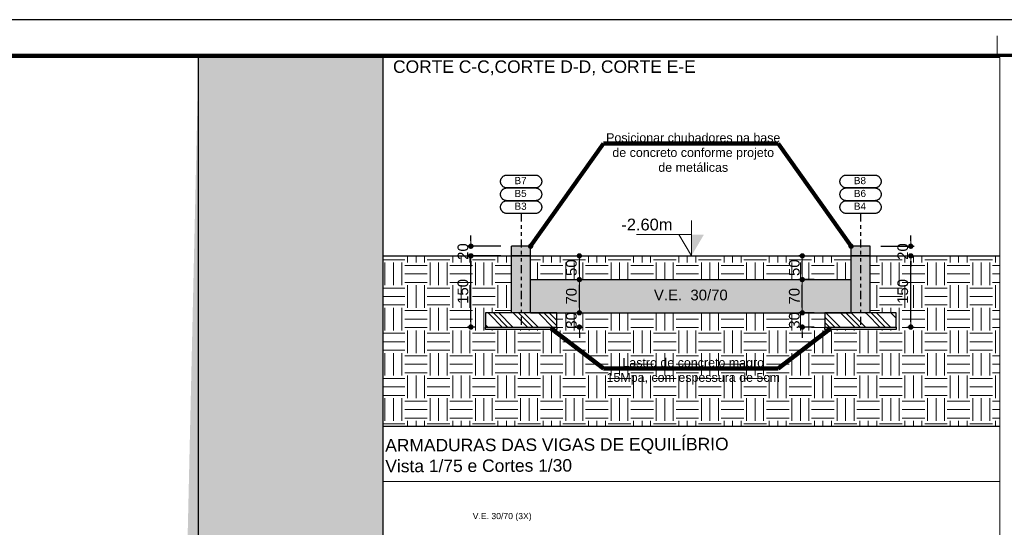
# Model space of a CAD drawing. Header units: millimetres. Extents: x 83 to 471, y -739 to 93.
# Tile 151 of 185: x 167 to 195, y -107 to -93. Entities that reach past the tile are written whole.
import ezdxf
from ezdxf.enums import TextEntityAlignment as Align

# ---------------------------------------------------------------- set-up
doc = ezdxf.new("R2010")
doc.units = ezdxf.units.MM
doc.linetypes.add('CYPE_RAYAPUNTOPUNTO', pattern=[0.45, 0.225, -0.075, 0, -0.075, 0, -0.075])
for name, color, linetype, lineweight in [('.', 7, 'Continuous', 5), ('__MAGNUS.Cota', 30, 'Continuous', 9), ('__MAGNUS.Margem', 7, 'Continuous', 70), ('__MAGNUS.Selo', 7, 'Continuous', 30), ('CORTE - RAMPA', 7, 'Continuous', 0), ('CORTE_COTAS_DAS_PLANTAS', 7, 'Continuous', 9), ('COTAS', 250, 'Continuous', 5), ('ELE_REF_NOME_PORTICO', 7, 'Continuous', 9), ('FUN_COTAS', 7, 'Continuous', 0), ('PECA_COMPLETA', 7, 'Continuous', 0), ('SAP_DIMENSION_Y_ARM', 7, 'Continuous', 0)]:
    doc.layers.add(name, color=color, linetype=linetype, lineweight=lineweight)
doc.layers.add('PGCR_Arq_TEXTO', color=7, linetype='Continuous')
doc.layers.add('PILAR_MORRE', color=60, linetype='Continuous')
doc.styles.add('Arial', font='arial.ttf')
doc.styles.add('Arial Narrow', font='ARIALN.TTF')
doc.dimstyles.new('Copy of UM_75.000000', dxfattribs={"dimtxt": 0.3, "dimasz": 0.15, "dimexe": 0.1, "dimexo": 0.3, "dimgap": 0.07, "dimtad": 1, "dimdec": 0, "dimlfac": 75, "dimzin": 0, "dimdsep": 46, "dimtxsty": 'Arial', "dimblk": 'DOT', "dimcen": 0.09, "dimdle": 0.1, "dimclrd": 30, "dimclre": 30, "dimclrt": 7, "dimadec": 1, "dimazin": 2, "dimtfac": 1, "dimtdec": 0, "dimtofl": 0, "dimtmove": 0, "dimatfit": 3, "dimldrblk": 'DOT', "dimfxl": 1, "dimtolj": 1, "dimarcsym": 0})

# ---------------------------------------------------------------- blocks, each defined once
blk = doc.blocks.new('*U1868')
at = {"layer": '__MAGNUS.Margem', "lineweight": 9}
blk.add_line((-657.92, 828.72), (183.08, 828.72), dxfattribs=at)
at = {"layer": '__MAGNUS.Margem', "linetype": 'Continuous', "lineweight": 9}
blk.add_line((-1.92, 824.21), (-1.92, 818.72), dxfattribs=at)
at = {"layer": '__MAGNUS.Margem', "linetype": 'Continuous'}
blk.add_line((-632.92, 818.72), (173.08, 818.72), dxfattribs=at)
at = {"layer": '__MAGNUS.Selo', "style": 'Arial Narrow', "width": 1}
for tag, height, p in [('PROPRIETÁRIO', 3.4, (17.21, 48.91)), ('EDIFICAÇÃORESIDENCIAL', 3.4, (17.21, 40.61)), ('ESTRUTURAL', 3.4, (17.8, 20.69)), ('ANTEPROJETO', 2.43, (111.69, 13.5)), ('ARQ01/01', 5.5, (139.44, 9.5)), ('INDICADA', 2.43, (111.53, 8))]:
    blk.add_attdef(tag, text='', height=height, dxfattribs=at).set_placement(p, align=Align.MIDDLE_LEFT)
at = {"layer": '__MAGNUS.Selo', "lineweight": 30, "flags": 104}
for tag, p in [('ENDEREÇODAOBRA', (17.21, 33.54)), ('ENDEREÇODAOBRA', (17.21, 27.87)), ('TÍTULO', (17.21, 10.8))]:
    blk.add_attdef(tag, text='', height=3.4, dxfattribs=at).set_placement(p, align=Align.MIDDLE_LEFT)
blk = doc.blocks.new('SAP')
at = {"layer": '.'}
h = blk.add_hatch(dxfattribs=at)
h.set_pattern_fill('GOST_GROUND', color=256, scale=0.05)
h.set_pattern_definition([(45, (-172.0091, 106.64935), (0.7071068, 0), [1]), (45, (-171.8591, 106.64935), (0.7071068, 0), [1]), (45, (-171.7091, 106.64935), (0.7071068, 0), [1])])
h.paths.add_polyline_path([(2, 1), (1.6, 1), (1.6, 0), (2, 0), (2, 1)], is_closed=False)
h.paths.add_polyline_path([(1.6, -1), (2, -1), (2, 0), (1.6, 0), (1.6, -1)], is_closed=False)
at = {"layer": 'PILAR_MORRE'}
h = blk.add_hatch(color=256, dxfattribs=at)
h.dxf.hatch_style = 1
h.paths.add_polyline_path([(-0.27, 0.267), (-0.27, 0), (0, 0), (0, 0.267), (-0.27, 0.267)], is_closed=False)
h.paths.add_polyline_path([(1.6, 0.267), (0, 0.267), (0, 0), (1.6, 0), (1.6, 0.267)], is_closed=False)
h.paths.add_polyline_path([(0, 0), (0, -0.267), (1.6, -0.267), (1.6, 0), (0, 0)], is_closed=False)
h.paths.add_polyline_path([(-0.27, 0), (-0.27, -0.267), (0, -0.267), (0, 0), (-0.27, 0)], is_closed=False)
for p, q in [((1.6, 1), (1.6, -1)), ((2, 1), (2.067, 1)), ((2.067, 1), (2.067, -1)), ((1.6, 0.267), (-0.27, 0.267)), ((-0.27, 0.267), (-0.27, -0.267)), ((0, 0.267), (0, -0.267)), ((1.6, -0.267), (-0.27, -0.267)), ((2.067, -1), (2, -1))]:
    blk.add_line(p, q)
blk.add_lwpolyline([(1.6, -1), (2, -1), (2, 1), (1.6, 1)])
blk = doc.blocks.new('_DOT')
at = {"layer": '__MAGNUS.Cota', "linetype": 'ByBlock'}
blk.add_line((-0.5, 0), (-1, 0), dxfattribs=at)
at = {"layer": '__MAGNUS.Cota', "linetype": 'ByBlock', "const_width": 0.5}
blk.add_lwpolyline([(-0.25, 0, 1), (0.25, 0, 1)], format="xyb", close=True, dxfattribs=at)
blk = doc.blocks.new('*D716')
at = {"layer": 'COTAS', "color": 30, "lineweight": -2}
for p, q in [((179.771, -99.585), (179.56, -99.585)), ((179.66, -101.435), (179.66, -99.735)), ((179.771, -101.585), (179.56, -101.585))]:
    blk.add_line(p, q, dxfattribs=at)
at = {"layer": 'Defpoints', "color": 0}
for p in [(179.66, -99.585), (180.071, -99.585), (180.071, -101.585)]:
    blk.add_point(p, dxfattribs=at)
at = {"layer": 'COTAS', "color": 30, "linetype": 'ByBlock', "lineweight": -2, "xscale": 0.15, "yscale": 0.15, "zscale": 0.15}
for p, rotation in [((179.66, -99.585), 90), ((179.66, -101.585), 270)]:
    blk.add_blockref('_DOT', p, dxfattribs=dict(at, rotation=rotation))
at = {"layer": 'COTAS', "color": 7, "insert": (179.437, -100.585), "char_height": 0.3, "attachment_point": 5, "rotation": 90, "style": 'Arial'}
blk.add_mtext('\\A1;150', dxfattribs=at)
blk = doc.blocks.new('*D717')
at = {"layer": 'COTAS', "color": 30, "lineweight": -2}
for p, q in [((179.66, -99.165), (179.66, -99.015)), ((180.504, -99.315), (179.56, -99.315)), ((180.504, -99.585), (179.56, -99.585)), ((179.66, -99.735), (179.66, -99.885))]:
    blk.add_line(p, q, dxfattribs=at)
at = {"layer": 'Defpoints', "color": 0}
for p in [(180.804, -99.315), (179.66, -99.585), (180.804, -99.585)]:
    blk.add_point(p, dxfattribs=at)
at = {"layer": 'COTAS', "color": 30, "linetype": 'ByBlock', "lineweight": -2, "xscale": 0.15, "yscale": 0.15, "zscale": 0.15}
for p, rotation in [((179.66, -99.315), 270), ((179.66, -99.585), 90)]:
    blk.add_blockref('_DOT', p, dxfattribs=dict(at, rotation=rotation))
at = {"layer": 'COTAS', "color": 7, "insert": (179.437, -99.465), "char_height": 0.3, "attachment_point": 5, "rotation": 90, "style": 'Arial'}
blk.add_mtext('\\A1;20', dxfattribs=at)
blk = doc.blocks.new('*D718')
at = {"layer": 'COTAS', "color": 30, "lineweight": -2}
for p, q in [((182.706, -101.035), (182.706, -100.885)), ((182.371, -101.185), (182.806, -101.185)), ((182.371, -101.585), (182.806, -101.585)), ((182.706, -101.735), (182.706, -101.885))]:
    blk.add_line(p, q, dxfattribs=at)
at = {"layer": 'Defpoints', "color": 0}
for p in [(182.071, -101.185), (182.071, -101.585), (182.706, -101.585)]:
    blk.add_point(p, dxfattribs=at)
at = {"layer": 'COTAS', "color": 30, "linetype": 'ByBlock', "lineweight": -2, "xscale": 0.15, "yscale": 0.15, "zscale": 0.15}
for p, rotation in [((182.706, -101.185), 270), ((182.706, -101.585), 90)]:
    blk.add_blockref('_DOT', p, dxfattribs=dict(at, rotation=rotation))
at = {"layer": 'COTAS', "color": 7, "insert": (182.483, -101.398), "char_height": 0.3, "attachment_point": 5, "rotation": 90, "style": 'Arial'}
blk.add_mtext('\\A1;30', dxfattribs=at)
blk = doc.blocks.new('*D719')
at = {"layer": 'COTAS', "color": 30, "lineweight": -2}
for p, q in [((182.371, -100.252), (182.806, -100.252)), ((182.706, -101.035), (182.706, -100.402)), ((182.371, -101.185), (182.806, -101.185))]:
    blk.add_line(p, q, dxfattribs=at)
at = {"layer": 'Defpoints', "color": 0}
for p in [(182.071, -100.252), (182.706, -100.252), (182.071, -101.185)]:
    blk.add_point(p, dxfattribs=at)
at = {"layer": 'COTAS', "color": 30, "linetype": 'ByBlock', "lineweight": -2, "xscale": 0.15, "yscale": 0.15, "zscale": 0.15}
for p, rotation in [((182.706, -100.252), 90), ((182.706, -101.185), 270)]:
    blk.add_blockref('_DOT', p, dxfattribs=dict(at, rotation=rotation))
at = {"layer": 'COTAS', "color": 7, "insert": (182.483, -100.719), "char_height": 0.3, "attachment_point": 5, "rotation": 90, "style": 'Arial'}
blk.add_mtext('\\A1;70', dxfattribs=at)
blk = doc.blocks.new('*D720')
at = {"layer": 'COTAS', "color": 30, "lineweight": -2}
for p, q in [((182.671, -99.585), (182.806, -99.585)), ((182.706, -100.102), (182.706, -99.735)), ((182.671, -100.252), (182.806, -100.252))]:
    blk.add_line(p, q, dxfattribs=at)
at = {"layer": 'Defpoints', "color": 0}
for p in [(182.371, -99.585), (182.706, -99.585), (182.371, -100.252)]:
    blk.add_point(p, dxfattribs=at)
at = {"layer": 'COTAS', "color": 30, "linetype": 'ByBlock', "lineweight": -2, "xscale": 0.15, "yscale": 0.15, "zscale": 0.15}
for p, rotation in [((182.706, -99.585), 90), ((182.706, -100.252), 270)]:
    blk.add_blockref('_DOT', p, dxfattribs=dict(at, rotation=rotation))
at = {"layer": 'COTAS', "color": 7, "insert": (182.483, -99.919), "char_height": 0.3, "attachment_point": 5, "rotation": 90, "style": 'Arial'}
blk.add_mtext('\\A1;50', dxfattribs=at)
blk = doc.blocks.new('*D721')
at = {"layer": 'COTAS', "color": 30, "lineweight": -2}
for p, q in [((191.903, -99.585), (192.114, -99.585)), ((192.014, -101.435), (192.014, -99.735)), ((191.903, -101.585), (192.114, -101.585))]:
    blk.add_line(p, q, dxfattribs=at)
at = {"layer": 'Defpoints', "color": 0}
for p in [(191.603, -99.585), (192.014, -99.585), (191.603, -101.585)]:
    blk.add_point(p, dxfattribs=at)
at = {"layer": 'COTAS', "color": 30, "linetype": 'ByBlock', "lineweight": -2, "xscale": 0.15, "yscale": 0.15, "zscale": 0.15}
for p, rotation in [((192.014, -99.585), 90), ((192.014, -101.585), 270)]:
    blk.add_blockref('_DOT', p, dxfattribs=dict(at, rotation=rotation))
at = {"layer": 'COTAS', "color": 7, "insert": (191.79, -100.585), "char_height": 0.3, "attachment_point": 5, "rotation": 90, "style": 'Arial'}
blk.add_mtext('\\A1;150', dxfattribs=at)
blk = doc.blocks.new('*D722')
at = {"layer": 'COTAS', "color": 30, "lineweight": -2}
for p, q in [((192.014, -99.165), (192.014, -99.015)), ((191.169, -99.315), (192.114, -99.315)), ((191.169, -99.585), (192.114, -99.585)), ((192.014, -99.735), (192.014, -99.885))]:
    blk.add_line(p, q, dxfattribs=at)
at = {"layer": 'Defpoints', "color": 0}
for p in [(190.869, -99.315), (190.869, -99.585), (192.014, -99.585)]:
    blk.add_point(p, dxfattribs=at)
at = {"layer": 'COTAS', "color": 30, "linetype": 'ByBlock', "lineweight": -2, "xscale": 0.15, "yscale": 0.15, "zscale": 0.15}
for p, rotation in [((192.014, -99.315), 270), ((192.014, -99.585), 90)]:
    blk.add_blockref('_DOT', p, dxfattribs=dict(at, rotation=rotation))
at = {"layer": 'COTAS', "color": 7, "insert": (191.79, -99.465), "char_height": 0.3, "attachment_point": 5, "rotation": 90, "style": 'Arial'}
blk.add_mtext('\\A1;20', dxfattribs=at)
blk = doc.blocks.new('*D723')
at = {"layer": 'COTAS', "color": 30, "lineweight": -2}
for p, q in [((188.967, -101.035), (188.967, -100.885)), ((189.303, -101.185), (188.867, -101.185)), ((189.303, -101.585), (188.867, -101.585)), ((188.967, -101.735), (188.967, -101.885))]:
    blk.add_line(p, q, dxfattribs=at)
at = {"layer": 'Defpoints', "color": 0}
for p in [(189.603, -101.185), (188.967, -101.585), (189.603, -101.585)]:
    blk.add_point(p, dxfattribs=at)
at = {"layer": 'COTAS', "color": 30, "linetype": 'ByBlock', "lineweight": -2, "xscale": 0.15, "yscale": 0.15, "zscale": 0.15}
for p, rotation in [((188.967, -101.185), 270), ((188.967, -101.585), 90)]:
    blk.add_blockref('_DOT', p, dxfattribs=dict(at, rotation=rotation))
at = {"layer": 'COTAS', "color": 7, "insert": (188.744, -101.398), "char_height": 0.3, "attachment_point": 5, "rotation": 90, "style": 'Arial'}
blk.add_mtext('\\A1;30', dxfattribs=at)
blk = doc.blocks.new('*D724')
at = {"layer": 'COTAS', "color": 30, "lineweight": -2}
for p, q in [((189.303, -100.252), (188.867, -100.252)), ((188.967, -101.035), (188.967, -100.402)), ((189.303, -101.185), (188.867, -101.185))]:
    blk.add_line(p, q, dxfattribs=at)
at = {"layer": 'Defpoints', "color": 0}
for p in [(188.967, -100.252), (189.603, -100.252), (189.603, -101.185)]:
    blk.add_point(p, dxfattribs=at)
at = {"layer": 'COTAS', "color": 30, "linetype": 'ByBlock', "lineweight": -2, "xscale": 0.15, "yscale": 0.15, "zscale": 0.15}
for p, rotation in [((188.967, -100.252), 90), ((188.967, -101.185), 270)]:
    blk.add_blockref('_DOT', p, dxfattribs=dict(at, rotation=rotation))
at = {"layer": 'COTAS', "color": 7, "insert": (188.744, -100.719), "char_height": 0.3, "attachment_point": 5, "rotation": 90, "style": 'Arial'}
blk.add_mtext('\\A1;70', dxfattribs=at)
blk = doc.blocks.new('*D725')
at = {"layer": 'COTAS', "color": 30, "lineweight": -2}
for p, q in [((189.003, -99.585), (188.867, -99.585)), ((188.967, -100.102), (188.967, -99.735)), ((189.003, -100.252), (188.867, -100.252))]:
    blk.add_line(p, q, dxfattribs=at)
at = {"layer": 'Defpoints', "color": 0}
for p in [(188.967, -99.585), (189.303, -99.585), (189.303, -100.252)]:
    blk.add_point(p, dxfattribs=at)
at = {"layer": 'COTAS', "color": 30, "linetype": 'ByBlock', "lineweight": -2, "xscale": 0.15, "yscale": 0.15, "zscale": 0.15}
for p, rotation in [((188.967, -99.585), 90), ((188.967, -100.252), 270)]:
    blk.add_blockref('_DOT', p, dxfattribs=dict(at, rotation=rotation))
at = {"layer": 'COTAS', "color": 7, "insert": (188.744, -99.919), "char_height": 0.3, "attachment_point": 5, "rotation": 90, "style": 'Arial'}
blk.add_mtext('\\A1;50', dxfattribs=at)

msp = doc.modelspace()

# ---------------------------------------------------------------- hatches: boundary and pattern name
at = {"layer": '.', "true_color": 0x939598}
h = msp.add_hatch(dxfattribs=at)
h.set_pattern_fill('EARTH', color=252, scale=0.1)
h.paths.add_polyline_path([(172.00909, -94.01822), (171.47069, -117.78067), (173.07069, -117.78067), (173.07069, -117.04733), (173.53769, -117.04733), (173.53769, -119.04733), (173.07069, -119.04733), (173.07069, -118.314), (171.44126, -118.314), (170.36013, -137.90466), (171.96013, -137.90466), (171.96013, -137.17132), (172.42713, -137.17132), (172.42713, -139.17132), (171.96013, -139.17132), (171.96013, -138.43799), (170.3307, -138.43799), (169.25712, -157.8918), (170.85712, -157.8918), (170.85712, -157.15846), (171.32412, -157.15846), (171.32412, -159.15846), (170.85712, -159.15846), (170.85712, -158.42513), (169.22769, -158.42513), (168.71571, -167.70253), (168.53909, -170.9029), (168.53909, -175.3584), (177.19033, -175.3584), (177.19033, -94.01822), (172.00909, -94.01822)], is_closed=False)
h.paths.add_polyline_path([(173.22546, -158.12561), (173.22546, -153.15), (174.21256, -153.15), (174.21256, -158.12561)], flags=16)
h.paths.add_polyline_path([(174.32847, -138.13847), (174.32847, -133.16286), (175.31557, -133.16286), (175.31557, -138.13847)], flags=16)
h.paths.add_polyline_path([(175.43903, -118.01448), (175.43903, -113.03886), (176.42613, -113.03886), (176.42613, -118.01448)], flags=16)
h = msp.add_hatch(dxfattribs=at)
h.set_pattern_fill('EARTH', color=252, scale=0.1)
h.paths.add_polyline_path([(182.07103, -101.65231), (180.07103, -101.65231), (180.07103, -101.18531), (180.80436, -101.18531), (180.80436, -99.58531), (177.19033, -99.58531), (177.19033, -104.37794), (194.51797, -104.37794), (194.51797, -99.58531), (190.86945, -99.58531), (190.86945, -101.18531), (191.60278, -101.18531), (191.60278, -101.65231), (189.60278, -101.65231), (189.60278, -101.18531), (182.07103, -101.18531), (182.07103, -101.65231)], is_closed=False)
h.paths.add_polyline_path([(179.13395, -99.75662), (179.13395, -99.17278), (179.7403, -99.17278), (179.7403, -99.75662)], flags=9)
h.paths.add_polyline_path([(191.48717, -99.75662), (191.48717, -99.17278), (192.09351, -99.17278), (192.09351, -99.75662)], flags=9)
h.paths.add_polyline_path([(181.3377, -99.58531), (181.3377, -100.25201), (190.33611, -100.25201), (190.33611, -99.58531), (181.3377, -99.58531)], is_closed=False)
h.paths.add_polyline_path([(188.44089, -101.68756), (188.44089, -101.10905), (189.04744, -101.10905), (189.04744, -101.68756)], flags=24)
h.paths.add_polyline_path([(182.17982, -101.68756), (182.17982, -101.10905), (182.78637, -101.10905), (182.78637, -101.68756)], flags=24)
h.paths.add_polyline_path([(179.13395, -100.97709), (179.13395, -100.19353), (179.7403, -100.19353), (179.7403, -100.97709)], flags=24)
h.paths.add_polyline_path([(191.48717, -100.97709), (191.48717, -100.19353), (192.09351, -100.19353), (192.09351, -100.97709)], flags=24)
h.paths.add_polyline_path([(188.4411, -100.20801), (188.4411, -99.6293), (189.04744, -99.6293), (189.04744, -100.20801)], flags=24)
h.paths.add_polyline_path([(182.18002, -100.20801), (182.18002, -99.6293), (182.78637, -99.6293), (182.78637, -100.20801)], flags=24)
h.paths.add_polyline_path([(183.43585, -102.33146), (188.37276, -102.33146), (188.37276, -103.31855), (183.43585, -103.31855)], flags=24)
at = {"true_color": 0xe8e6e3}
h = msp.add_hatch(color=254, dxfattribs=at)
h.dxf.hatch_style = 1
h.paths.add_polyline_path([(181.3377, -101.18531), (190.33611, -101.18531), (190.33611, -100.25201), (181.3377, -100.25201), (181.3377, -101.18531)], is_closed=False)
at = {"layer": 'COTAS'}
h = msp.add_hatch(color=256, dxfattribs=at)
h.dxf.hatch_style = 1
h.paths.add_polyline_path([(186.20436, -98.98891), (185.85415, -99.58531), (185.85415, -98.98891), (186.20436, -98.98891)])

# ---------------------------------------------------------------- linework, layer by layer
for p, q in [((212.93664, -92.95326), (153.53664, -92.95326)), ((212.93664, -92.95326), (163.64077, -92.95326)), ((172.00909, -108.02453), (172.00909, -94.01822)), ((177.19033, -94.01822), (177.19033, -175.3584)), ((177.19033, -99.58531), (194.51797, -99.58531)), ((181.3377, -100.25201), (190.33611, -100.25201)), ((181.3377, -101.18531), (190.33611, -101.18531)), ((194.51797, -104.37794), (177.19033, -104.37794))]:
    msp.add_line(p, q)
at = {"linetype": 'CYPE_RAYAPUNTOPUNTO'}
for p, q in [((181.07103, -98.39691), (181.07103, -101.58531)), ((190.60278, -98.39691), (190.60278, -101.58531))]:
    msp.add_line(p, q, dxfattribs=at)
for points in [[(181.46945, -97.31691), (181.48148, -97.31731), (181.49345, -97.31851), (181.50531, -97.32051), (181.51701, -97.3233), (181.5285, -97.32687), (181.53972, -97.33119), (181.55064, -97.33625), (181.56119, -97.34203), (181.57132, -97.34851), (181.58101, -97.35564), (181.5902, -97.36341), (181.59884, -97.37177), (181.60691, -97.38069), (181.61437, -97.39013), (181.62117, -97.40005), (181.62731, -97.4104), (181.63273, -97.42114), (181.63743, -97.43221), (181.64137, -97.44358), (181.64455, -97.45518), (181.64695, -97.46697), (181.64855, -97.47889), (181.64935, -97.49089), (181.64935, -97.50292), (181.64855, -97.51492), (181.64695, -97.52684), (181.64455, -97.53863), (181.64137, -97.55024), (181.63743, -97.5616), (181.63273, -97.57267), (181.62731, -97.58341), (181.62117, -97.59376), (181.61437, -97.60368), (181.60691, -97.61312), (181.59884, -97.62204), (181.5902, -97.6304), (181.58101, -97.63817), (181.57132, -97.64531), (181.56119, -97.65178), (181.55064, -97.65756), (181.53972, -97.66262), (181.5285, -97.66695), (181.51701, -97.67051), (181.50531, -97.6733), (181.49345, -97.6753), (181.48148, -97.6765), (181.46945, -97.67691), (180.67261, -97.67691), (180.66059, -97.6765), (180.64862, -97.6753), (180.63675, -97.6733), (180.62505, -97.67051), (180.61356, -97.66695), (180.60234, -97.66262), (180.59143, -97.65756), (180.58088, -97.65178), (180.57074, -97.64531), (180.56105, -97.63817), (180.55187, -97.6304), (180.54322, -97.62204), (180.53515, -97.61312), (180.5277, -97.60368), (180.52089, -97.59376), (180.51476, -97.58341), (180.50933, -97.57267), (180.50464, -97.5616), (180.50069, -97.55024), (180.49751, -97.53863), (180.49512, -97.52684), (180.49351, -97.51492), (180.49271, -97.50292), (180.49271, -97.49089), (180.49351, -97.47889), (180.49512, -97.46697), (180.49751, -97.45518), (180.50069, -97.44358), (180.50464, -97.43221), (180.50933, -97.42114), (180.51476, -97.4104), (180.52089, -97.40005), (180.5277, -97.39013), (180.53515, -97.38069), (180.54322, -97.37177), (180.55187, -97.36341), (180.56105, -97.35564), (180.57074, -97.34851), (180.58088, -97.34203), (180.59143, -97.33625), (180.60234, -97.33119), (180.61356, -97.32687), (180.62505, -97.3233), (180.63675, -97.32051), (180.64862, -97.31851), (180.66059, -97.31731), (180.67261, -97.31691), (181.46945, -97.31691)], [(191.0012, -97.31691), (191.01323, -97.31731), (191.02519, -97.31851), (191.03706, -97.32051), (191.04876, -97.3233), (191.06025, -97.32687), (191.07147, -97.33119), (191.08238, -97.33625), (191.09293, -97.34203), (191.10307, -97.34851), (191.11276, -97.35564), (191.12194, -97.36341), (191.13059, -97.37177), (191.13866, -97.38069), (191.14611, -97.39013), (191.15292, -97.40005), (191.15905, -97.4104), (191.16448, -97.42114), (191.16917, -97.43221), (191.17312, -97.44358), (191.1763, -97.45518), (191.1787, -97.46697), (191.1803, -97.47889), (191.1811, -97.49089), (191.1811, -97.50292), (191.1803, -97.51492), (191.1787, -97.52684), (191.1763, -97.53863), (191.17312, -97.55024), (191.16917, -97.5616), (191.16448, -97.57267), (191.15905, -97.58341), (191.15292, -97.59376), (191.14611, -97.60368), (191.13866, -97.61312), (191.13059, -97.62204), (191.12194, -97.6304), (191.11276, -97.63817), (191.10307, -97.64531), (191.09293, -97.65178), (191.08238, -97.65756), (191.07147, -97.66262), (191.06025, -97.66695), (191.04876, -97.67051), (191.03706, -97.6733), (191.02519, -97.6753), (191.01323, -97.6765), (191.0012, -97.67691), (190.20436, -97.67691), (190.19233, -97.6765), (190.18036, -97.6753), (190.1685, -97.6733), (190.1568, -97.67051), (190.14531, -97.66695), (190.13409, -97.66262), (190.12317, -97.65756), (190.11263, -97.65178), (190.10249, -97.64531), (190.0928, -97.63817), (190.08362, -97.6304), (190.07497, -97.62204), (190.0669, -97.61312), (190.05944, -97.60368), (190.05264, -97.59376), (190.04651, -97.58341), (190.04108, -97.57267), (190.03638, -97.5616), (190.03244, -97.55024), (190.02926, -97.53863), (190.02686, -97.52684), (190.02526, -97.51492), (190.02446, -97.50292), (190.02446, -97.49089), (190.02526, -97.47889), (190.02686, -97.46697), (190.02926, -97.45518), (190.03244, -97.44358), (190.03638, -97.43221), (190.04108, -97.42114), (190.04651, -97.4104), (190.05264, -97.40005), (190.05944, -97.39013), (190.0669, -97.38069), (190.07497, -97.37177), (190.08362, -97.36341), (190.0928, -97.35564), (190.10249, -97.34851), (190.11263, -97.34203), (190.12317, -97.33625), (190.13409, -97.33119), (190.14531, -97.32687), (190.1568, -97.3233), (190.1685, -97.32051), (190.18036, -97.31851), (190.19233, -97.31731), (190.20436, -97.31691), (191.0012, -97.31691)], [(181.46945, -97.67691), (181.48148, -97.67731), (181.49345, -97.67851), (181.50531, -97.68051), (181.51701, -97.6833), (181.5285, -97.68687), (181.53972, -97.69119), (181.55064, -97.69625), (181.56119, -97.70203), (181.57132, -97.70851), (181.58101, -97.71564), (181.5902, -97.72341), (181.59884, -97.73177), (181.60691, -97.74069), (181.61437, -97.75013), (181.62117, -97.76005), (181.62731, -97.7704), (181.63273, -97.78114), (181.63743, -97.79221), (181.64137, -97.80358), (181.64455, -97.81518), (181.64695, -97.82697), (181.64855, -97.83889), (181.64935, -97.85089), (181.64935, -97.86292), (181.64855, -97.87492), (181.64695, -97.88684), (181.64455, -97.89863), (181.64137, -97.91024), (181.63743, -97.9216), (181.63273, -97.93267), (181.62731, -97.94341), (181.62117, -97.95376), (181.61437, -97.96368), (181.60691, -97.97312), (181.59884, -97.98204), (181.5902, -97.9904), (181.58101, -97.99817), (181.57132, -98.00531), (181.56119, -98.01178), (181.55064, -98.01756), (181.53972, -98.02262), (181.5285, -98.02695), (181.51701, -98.03051), (181.50531, -98.0333), (181.49345, -98.0353), (181.48148, -98.0365), (181.46945, -98.03691), (180.67261, -98.03691), (180.66059, -98.0365), (180.64862, -98.0353), (180.63675, -98.0333), (180.62505, -98.03051), (180.61356, -98.02695), (180.60234, -98.02262), (180.59143, -98.01756), (180.58088, -98.01178), (180.57074, -98.00531), (180.56105, -97.99817), (180.55187, -97.9904), (180.54322, -97.98204), (180.53515, -97.97312), (180.5277, -97.96368), (180.52089, -97.95376), (180.51476, -97.94341), (180.50933, -97.93267), (180.50464, -97.9216), (180.50069, -97.91024), (180.49751, -97.89863), (180.49512, -97.88684), (180.49351, -97.87492), (180.49271, -97.86292), (180.49271, -97.85089), (180.49351, -97.83889), (180.49512, -97.82697), (180.49751, -97.81518), (180.50069, -97.80358), (180.50464, -97.79221), (180.50933, -97.78114), (180.51476, -97.7704), (180.52089, -97.76005), (180.5277, -97.75013), (180.53515, -97.74069), (180.54322, -97.73177), (180.55187, -97.72341), (180.56105, -97.71564), (180.57074, -97.70851), (180.58088, -97.70203), (180.59143, -97.69625), (180.60234, -97.69119), (180.61356, -97.68687), (180.62505, -97.6833), (180.63675, -97.68051), (180.64862, -97.67851), (180.66059, -97.67731), (180.67261, -97.67691), (181.46945, -97.67691)], [(191.0012, -97.67691), (191.01323, -97.67731), (191.02519, -97.67851), (191.03706, -97.68051), (191.04876, -97.6833), (191.06025, -97.68687), (191.07147, -97.69119), (191.08238, -97.69625), (191.09293, -97.70203), (191.10307, -97.70851), (191.11276, -97.71564), (191.12194, -97.72341), (191.13059, -97.73177), (191.13866, -97.74069), (191.14611, -97.75013), (191.15292, -97.76005), (191.15905, -97.7704), (191.16448, -97.78114), (191.16917, -97.79221), (191.17312, -97.80358), (191.1763, -97.81518), (191.1787, -97.82697), (191.1803, -97.83889), (191.1811, -97.85089), (191.1811, -97.86292), (191.1803, -97.87492), (191.1787, -97.88684), (191.1763, -97.89863), (191.17312, -97.91024), (191.16917, -97.9216), (191.16448, -97.93267), (191.15905, -97.94341), (191.15292, -97.95376), (191.14611, -97.96368), (191.13866, -97.97312), (191.13059, -97.98204), (191.12194, -97.9904), (191.11276, -97.99817), (191.10307, -98.00531), (191.09293, -98.01178), (191.08238, -98.01756), (191.07147, -98.02262), (191.06025, -98.02695), (191.04876, -98.03051), (191.03706, -98.0333), (191.02519, -98.0353), (191.01323, -98.0365), (191.0012, -98.03691), (190.20436, -98.03691), (190.19233, -98.0365), (190.18036, -98.0353), (190.1685, -98.0333), (190.1568, -98.03051), (190.14531, -98.02695), (190.13409, -98.02262), (190.12317, -98.01756), (190.11263, -98.01178), (190.10249, -98.00531), (190.0928, -97.99817), (190.08362, -97.9904), (190.07497, -97.98204), (190.0669, -97.97312), (190.05944, -97.96368), (190.05264, -97.95376), (190.04651, -97.94341), (190.04108, -97.93267), (190.03638, -97.9216), (190.03244, -97.91024), (190.02926, -97.89863), (190.02686, -97.88684), (190.02526, -97.87492), (190.02446, -97.86292), (190.02446, -97.85089), (190.02526, -97.83889), (190.02686, -97.82697), (190.02926, -97.81518), (190.03244, -97.80358), (190.03638, -97.79221), (190.04108, -97.78114), (190.04651, -97.7704), (190.05264, -97.76005), (190.05944, -97.75013), (190.0669, -97.74069), (190.07497, -97.73177), (190.08362, -97.72341), (190.0928, -97.71564), (190.10249, -97.70851), (190.11263, -97.70203), (190.12317, -97.69625), (190.13409, -97.69119), (190.14531, -97.68687), (190.1568, -97.6833), (190.1685, -97.68051), (190.18036, -97.67851), (190.19233, -97.67731), (190.20436, -97.67691), (191.0012, -97.67691)], [(181.46945, -98.03691), (181.48148, -98.03731), (181.49345, -98.03851), (181.50531, -98.04051), (181.51701, -98.0433), (181.5285, -98.04687), (181.53972, -98.05119), (181.55064, -98.05625), (181.56119, -98.06203), (181.57132, -98.06851), (181.58101, -98.07564), (181.5902, -98.08341), (181.59884, -98.09177), (181.60691, -98.10069), (181.61437, -98.11013), (181.62117, -98.12005), (181.62731, -98.1304), (181.63273, -98.14114), (181.63743, -98.15221), (181.64137, -98.16358), (181.64455, -98.17518), (181.64695, -98.18697), (181.64855, -98.19889), (181.64935, -98.21089), (181.64935, -98.22292), (181.64855, -98.23492), (181.64695, -98.24684), (181.64455, -98.25863), (181.64137, -98.27024), (181.63743, -98.2816), (181.63273, -98.29267), (181.62731, -98.30341), (181.62117, -98.31376), (181.61437, -98.32368), (181.60691, -98.33312), (181.59884, -98.34204), (181.5902, -98.3504), (181.58101, -98.35817), (181.57132, -98.36531), (181.56119, -98.37178), (181.55064, -98.37756), (181.53972, -98.38262), (181.5285, -98.38695), (181.51701, -98.39051), (181.50531, -98.3933), (181.49345, -98.3953), (181.48148, -98.3965), (181.46945, -98.39691), (180.67261, -98.39691), (180.66059, -98.3965), (180.64862, -98.3953), (180.63675, -98.3933), (180.62505, -98.39051), (180.61356, -98.38695), (180.60234, -98.38262), (180.59143, -98.37756), (180.58088, -98.37178), (180.57074, -98.36531), (180.56105, -98.35817), (180.55187, -98.3504), (180.54322, -98.34204), (180.53515, -98.33312), (180.5277, -98.32368), (180.52089, -98.31376), (180.51476, -98.30341), (180.50933, -98.29267), (180.50464, -98.2816), (180.50069, -98.27024), (180.49751, -98.25863), (180.49512, -98.24684), (180.49351, -98.23492), (180.49271, -98.22292), (180.49271, -98.21089), (180.49351, -98.19889), (180.49512, -98.18697), (180.49751, -98.17518), (180.50069, -98.16358), (180.50464, -98.15221), (180.50933, -98.14114), (180.51476, -98.1304), (180.52089, -98.12005), (180.5277, -98.11013), (180.53515, -98.10069), (180.54322, -98.09177), (180.55187, -98.08341), (180.56105, -98.07564), (180.57074, -98.06851), (180.58088, -98.06203), (180.59143, -98.05625), (180.60234, -98.05119), (180.61356, -98.04687), (180.62505, -98.0433), (180.63675, -98.04051), (180.64862, -98.03851), (180.66059, -98.03731), (180.67261, -98.03691), (181.46945, -98.03691)], [(191.0012, -98.03691), (191.01323, -98.03731), (191.02519, -98.03851), (191.03706, -98.04051), (191.04876, -98.0433), (191.06025, -98.04687), (191.07147, -98.05119), (191.08238, -98.05625), (191.09293, -98.06203), (191.10307, -98.06851), (191.11276, -98.07564), (191.12194, -98.08341), (191.13059, -98.09177), (191.13866, -98.10069), (191.14611, -98.11013), (191.15292, -98.12005), (191.15905, -98.1304), (191.16448, -98.14114), (191.16917, -98.15221), (191.17312, -98.16358), (191.1763, -98.17518), (191.1787, -98.18697), (191.1803, -98.19889), (191.1811, -98.21089), (191.1811, -98.22292), (191.1803, -98.23492), (191.1787, -98.24684), (191.1763, -98.25863), (191.17312, -98.27024), (191.16917, -98.2816), (191.16448, -98.29267), (191.15905, -98.30341), (191.15292, -98.31376), (191.14611, -98.32368), (191.13866, -98.33312), (191.13059, -98.34204), (191.12194, -98.3504), (191.11276, -98.35817), (191.10307, -98.36531), (191.09293, -98.37178), (191.08238, -98.37756), (191.07147, -98.38262), (191.06025, -98.38695), (191.04876, -98.39051), (191.03706, -98.3933), (191.02519, -98.3953), (191.01323, -98.3965), (191.0012, -98.39691), (190.20436, -98.39691), (190.19233, -98.3965), (190.18036, -98.3953), (190.1685, -98.3933), (190.1568, -98.39051), (190.14531, -98.38695), (190.13409, -98.38262), (190.12317, -98.37756), (190.11263, -98.37178), (190.10249, -98.36531), (190.0928, -98.35817), (190.08362, -98.3504), (190.07497, -98.34204), (190.0669, -98.33312), (190.05944, -98.32368), (190.05264, -98.31376), (190.04651, -98.30341), (190.04108, -98.29267), (190.03638, -98.2816), (190.03244, -98.27024), (190.02926, -98.25863), (190.02686, -98.24684), (190.02526, -98.23492), (190.02446, -98.22292), (190.02446, -98.21089), (190.02526, -98.19889), (190.02686, -98.18697), (190.02926, -98.17518), (190.03244, -98.16358), (190.03638, -98.15221), (190.04108, -98.14114), (190.04651, -98.1304), (190.05264, -98.12005), (190.05944, -98.11013), (190.0669, -98.10069), (190.07497, -98.09177), (190.08362, -98.08341), (190.0928, -98.07564), (190.10249, -98.06851), (190.11263, -98.06203), (190.12317, -98.05625), (190.13409, -98.05119), (190.14531, -98.04687), (190.1568, -98.0433), (190.1685, -98.04051), (190.18036, -98.03851), (190.19233, -98.03731), (190.20436, -98.03691), (191.0012, -98.03691)]]:
    msp.add_lwpolyline(points, close=True)
at = {"layer": 'COTAS'}
for p, q in [((185.85415, -99.58531), (185.85415, -98.59046)), ((185.85415, -98.98891), (184.31464, -98.98891)), ((185.85415, -99.58531), (185.50393, -98.98891)), ((185.50393, -98.98891), (185.85415, -98.98891))]:
    msp.add_line(p, q, dxfattribs=at)
at = {"layer": 'PECA_COMPLETA'}
for points in [[(194.51797, -175.3584), (131.4287, -175.3584), (131.4287, -94.01822), (194.51797, -94.01822)], [(177.19033, -104.37794), (194.51797, -104.37794), (194.51797, -105.91992), (177.19033, -105.91992)]]:
    msp.add_lwpolyline(points, close=True, dxfattribs=at)

# ---------------------------------------------------------------- block references
at = {"rotation": 270}
for p in [(181.07103, -99.58531), (190.60278, -99.58531)]:
    msp.add_blockref('SAP', p, dxfattribs=at)
at = {"layer": '__MAGNUS.Selo', "color": 7, "true_color": 0xffffff, "xscale": 0.0999999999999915, "yscale": 0.0999999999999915, "zscale": 0.0999999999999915}
msp.add_blockref('*U1868', (194.62889, -175.82522), dxfattribs=at)

# ---------------------------------------------------------------- texts
at = {"layer": 'CORTE - RAMPA', "style": 'Arial'}
msp.add_text('-2.60m', height=0.33, dxfattribs=at).set_placement((183.88633, -98.87036))
at = {"layer": 'CORTE_COTAS_DAS_PLANTAS', "char_height": 0.25, "width": 4.9785313, "attachment_point": 2, "style": 'Arial'}
for s, insert in [('Posicionar chubadores na base de concreto conforme projeto de metálicas', (185.9043, -96.14155)), ('Lastro de concreto magro 15Mpa, com espessura de 5cm', (185.9043, -102.45646))]:
    msp.add_mtext(s, dxfattribs=dict(at, insert=insert))
at = {"layer": 'ELE_REF_NOME_PORTICO', "style": 'Arial'}
msp.add_text('V.E. 30/70 (3X)', height=0.1733333, dxfattribs=at).set_placement((179.71059, -106.97887))
at = {"layer": 'FUN_COTAS', "style": 'Arial'}
for s, p in [('B7', (180.88379, -97.5721)), ('B8', (190.41553, -97.5721)), ('B5', (180.88379, -97.9321)), ('B6', (190.41553, -97.9321)), ('B3', (180.88379, -98.2921)), ('B4', (190.41553, -98.2921))]:
    msp.add_text(s, height=0.2, dxfattribs=at).set_placement(p)
at = {"layer": 'PGCR_Arq_TEXTO', "insert": (177.25658, -105.66914), "char_height": 0.35, "width": 18.5220566, "attachment_point": 7, "rotation": 0.229093, "style": 'Arial'}
msp.add_mtext('\\A1;\\pxt14;ARMADURAS DAS VIGAS DE EQUILÍBRIO \\P\\ptz;Vista 1/75 e Cortes 1/30', dxfattribs=at)
at = {"layer": 'SAP_DIMENSION_Y_ARM', "lineweight": 9, "style": 'Arial'}
msp.add_text('CORTE C-C,CORTE D-D, CORTE E-E ', height=0.35, dxfattribs=at).set_placement((177.47263, -94.44643))
msp.add_text('V.E.  30/70', height=0.3, dxfattribs=at).set_placement((185.83691, -100.83404), align=Align.CENTER)

# ---------------------------------------------------------------- dimensions: what is measured, and where the dimension line sits
at = {"layer": 'COTAS'}
for base, p1, p2, picture, middle in [((179.6603, -99.58531), (180.80436, -99.31531), (180.80436, -99.58531), '*D717', (179.6603, -99.4647)), ((192.01351, -99.58531), (190.86945, -99.31531), (190.86945, -99.58531), '*D722', (192.01351, -99.4647)), ((182.70637, -101.58531), (182.07103, -101.18531), (182.07103, -101.58531), '*D718', (182.70637, -101.39831)), ((188.96744, -101.58531), (189.60278, -101.18531), (189.60278, -101.58531), '*D723', (188.96744, -101.39831))]:
    dim = msp.add_linear_dim(base=base, p1=p1, p2=p2, angle=90, dimstyle='Copy of UM_75.000000', dxfattribs=at)
    dim.commit()
    dim.dimension.update_dxf_attribs({"geometry": picture, "text_midpoint": middle, "dimtype": 160})
for base, p1, p2, picture, middle in [((179.6603, -99.58531), (180.07103, -101.58531), (180.07103, -99.58531), '*D716', (179.43712, -100.58531)), ((182.70637, -99.58531), (182.37103, -100.25201), (182.37103, -99.58531), '*D720', (182.4832, -99.91866)), ((188.96744, -99.58531), (189.30278, -100.25201), (189.30278, -99.58531), '*D725', (188.74427, -99.91866)), ((192.01351, -99.58531), (191.60278, -101.58531), (191.60278, -99.58531), '*D721', (191.79034, -100.58531)), ((182.70637, -100.25201), (182.07103, -101.18531), (182.07103, -100.25201), '*D719', (182.4832, -100.71866)), ((188.96744, -100.25201), (189.60278, -101.18531), (189.60278, -100.25201), '*D724', (188.74427, -100.71866))]:
    dim = msp.add_linear_dim(base=base, p1=p1, p2=p2, angle=90, dimstyle='Copy of UM_75.000000', dxfattribs=at)
    dim.commit()
    dim.dimension.update_dxf_attribs({"geometry": picture, "text_midpoint": middle})

# ---------------------------------------------------------------- leaders
for points in [[(181.3377, -99.31531), (183.38364, -96.43263), (188.28938, -96.43263)], [(190.33611, -99.31531), (188.28938, -96.43263), (183.38364, -96.43263)], [(181.95552, -101.65231), (183.38364, -102.74754), (188.28938, -102.74754)], [(189.71751, -101.65231), (188.28938, -102.74754), (183.38364, -102.74754)]]:
    msp.add_leader(points, dimstyle='Copy of UM_75.000000', override={"dimscale": 1, "dimtxt": 0.3, "dimasz": 0.15, "dimgap": 0.07, "dimtad": 0, "dimtxsty": 'Arial', "dimclrd": 30, "dimlwd": 65534}, dxfattribs=at)

doc.saveas('drawing.dxf')
